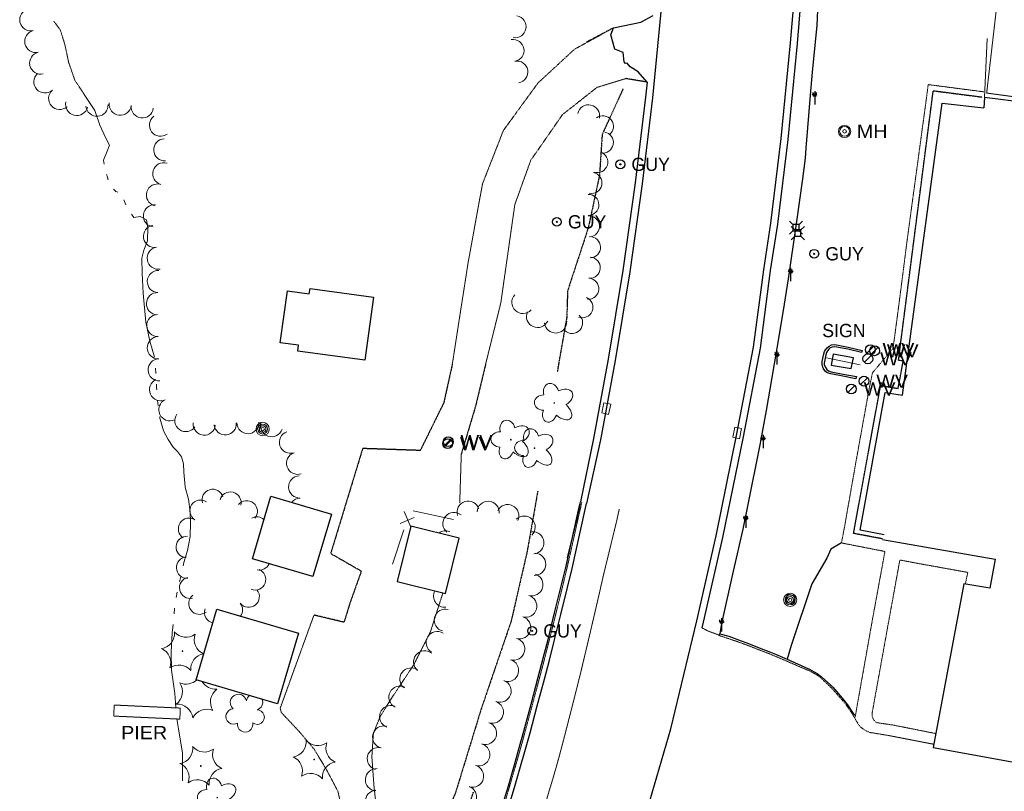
# Model space of a CAD drawing. Extents: x 386588 to 390135, y 96998 to 113606.
# Tile 54 of 92: x 388341 to 388697, y 103041 to 103320. Entities that reach past the tile are written whole.
import ezdxf
from ezdxf.enums import TextEntityAlignment as Align

# ---------------------------------------------------------------- set-up
doc = ezdxf.new("R2010")
doc.units = 0
doc.header["$MEASUREMENT"] = 0
for name, pattern in [('Wisdot1', [0.0625, 0.03125, -0.03125]), ('Wisdot3', [0.1875, 0.125, -0.0625]), ('Wisdot5', [0.1, 0.05, -0.05]), ('Wisdot6', [0.375, 0.125, -0.0625, 0.03125, -0.0625, 0.03125, -0.0625])]:
    doc.linetypes.add(name, pattern=pattern)
for name, color, linetype, lineweight in [('E_BLD', 241, 'Continuous', 25), ('E_BLD_HvyDash', 241, 'Wisdot3', 25), ('E_DRN', 40, 'Continuous', 15), ('E_DTM_SlopeTop', 3, 'Wisdot1', 25), ('E_DWY', 2, 'Wisdot3', 15), ('E_DWY_PE', 2, 'Wisdot3', 15), ('E_FEN_Generic', 40, 'Efen', 15), ('E_LAND_Vegetation', 3, 'Continuous', 15), ('E_MISCPROP', 30, 'Continuous', 15), ('E_MISCPROP_Railing', 30, 'Continuous', 15), ('E_MISCPROP_Sprinkler', 5, 'Continuous', 25), ('E_PATH_Sidewalk', 2, 'Wisdot5', 15), ('E_RDWY', 21, 'Continuous', 25), ('E_RDWY_AsphConc', 200, 'Continuous', 25), ('E_RDWY_C_and_G', 21, 'Continuous', 25), ('E_RDWY_Gravel', 21, 'Wisdot3', 25), ('E_RDWY_PavtEdge', 200, 'Wisdot3', 15), ('E_SGN', 21, 'Continuous', 15), ('E_STRUCT_Pier', 7, 'Wisdot3', 25), ('E_UTL_AG_Bold', 30, 'Continuous', 25), ('E_UTL_EGuyWire', 200, 'Continuous', 25), ('E_UTL_MH', 30, 'Continuous', 15), ('E_UTL_W', 5, 'Continuous', 25), ('E_WAL', 40, 'Continuous', 25), ('E_WTR', 4, 'Wisdot6', 15), ('E_WTR_Dock_Pier', 4, 'Wisdot3', 15), ('E_WTR_Elevations', 4, 'Continuous', 15), ('E_WTR_FlowLine', 4, 'Wisdot6', 15)]:
    doc.layers.add(name, color=color, linetype=linetype, lineweight=lineweight)
doc.styles.add('Style-dot_font5', font='dot_font5.shx')
doc.linetypes.add('Efen', pattern='A,0.105,-0.0325,[20,dgnlstyle-ewdotudls.shx,S=0.000293,R=0,X=0,Y=0],-0.0325,0.105', length=0.275)

# ---------------------------------------------------------------- blocks, each defined once
blk = doc.blocks.new('GUY')
at = {"layer": 'E_UTL_EGuyWire'}
for radius in [4, 0.5]:
    blk.add_circle((0, 0), radius, dxfattribs=at)
at = {"layer": 'E_UTL_EGuyWire', "style": 'Style-dot_font5'}
blk.add_text('GUY', height=12, dxfattribs=at).set_placement((10, 0), align=Align.MIDDLE_LEFT)
blk = doc.blocks.new('INLET')
at = {"layer": 'E_DRN', "flags": 128}
blk.add_lwpolyline([(-7.5, 10), (7.5, 10), (7.5, 0), (-7.5, 0)], close=True, dxfattribs=at)
blk = doc.blocks.new('MH')
at = {"layer": 'E_UTL_MH'}
for radius in [5, 4, 1.5]:
    blk.add_circle((3.053387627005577e-05, -0.0003567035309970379), radius, dxfattribs=at)
at = {"layer": 'E_UTL_MH', "style": 'Style-dot_font5', "width": 1.111111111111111}
blk.add_text('MH', height=10.8, dxfattribs=at).set_placement((10, -0.001000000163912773), align=Align.MIDDLE_LEFT)
blk = doc.blocks.new('PED')
at = {"layer": 'E_UTL_AG_Bold'}
for p, q in [((-2.5, 2.5), (-5.329000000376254, 5.328999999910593)), ((2.5, 2.5), (5.328999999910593, 5.328999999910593)), ((-2.5, -2.5), (-5.329000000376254, -5.329000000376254)), ((2.5, -2.5), (5.328999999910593, -5.329000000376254))]:
    blk.add_line(p, q, dxfattribs=at)
at = {"layer": 'E_UTL_AG_Bold', "flags": 128}
blk.add_lwpolyline([(-2.5, -2.5), (2.5, -2.5), (2.5, 2.5), (-2.5, 2.5)], close=True, dxfattribs=at)
blk = doc.blocks.new('PIER')
at = {"layer": 'E_STRUCT_Pier', "style": 'Style-dot_font5', "width": 1.111111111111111}
blk.add_text('PIER', height=10.8, dxfattribs=at).set_placement((-16.77100000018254, -5.400000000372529))
blk = doc.blocks.new('CTRE')
at = {"layer": 'E_LAND_Vegetation'}
blk.add_circle((-0.0003858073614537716, -0.0003191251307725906), 0.2233008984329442, dxfattribs=at)
for centre, radius, start, end in [((-11.97306888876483, 8.962898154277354), 7.867058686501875, 280.2066972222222, 5.971616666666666), ((1.806084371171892, 14.92316055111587), 7.866045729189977, 220.2113194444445, 305.9762305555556), ((13.82882637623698, 5.89490348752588), 7.866045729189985, 160.2113277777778, 245.9762388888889), ((-13.82979875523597, -5.89712474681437), 7.866045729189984, 340.2113194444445, 65.97623055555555), ((-1.808101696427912, -14.92587413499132), 7.866045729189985, 40.21132777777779, 125.9762388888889)]:
    blk.add_arc(centre, radius, start, end, dxfattribs=at)
at = {"layer": 'E_LAND_Vegetation', "extrusion": (0, 0, -1)}
blk.add_arc((-12.02957563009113, -9.036813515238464), 7.873632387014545, 354.0727916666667, 79.7488916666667, dxfattribs=at)
blk = doc.blocks.new('POLE')
at = {"layer": 'E_MISCPROP'}
for radius in [4.463423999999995, 3.347567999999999, 2.231711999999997, 1.115855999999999]:
    blk.add_circle((0.0004759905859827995, -0.00033181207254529), radius, dxfattribs=at)
blk = doc.blocks.new('SPRK')
at = {"layer": 'E_MISCPROP_Sprinkler'}
for p, q in [((0, 17.5), (-5.195999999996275, 20.5)), ((0, 17.5), (-4, 24.42800000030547)), ((0, 27.5), (0, 0)), ((0, 17.5), (4, 24.42800000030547)), ((0, 17.5), (5.195999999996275, 20.5))]:
    blk.add_line(p, q, dxfattribs=at)
blk.add_ellipse((0, 18), major_axis=(3, 0), ratio=0.3333333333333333, dxfattribs=at)
blk = doc.blocks.new('DTRE')
at = {"layer": 'E_LAND_Vegetation'}
blk.add_circle((-0.1836800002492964, 0), 0.1831067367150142, dxfattribs=at)
for centre, major_axis, ratio in [((-1.870302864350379, 5.319684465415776), (1.359319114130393, -4.981118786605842), 0.7828630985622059), ((4.055502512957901, 2.735869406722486), (-5.27227899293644, -2.928492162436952), 0.6919162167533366), ((-5.871854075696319, 0.1519894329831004), (4.932001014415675, -0.1226139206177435), 0.8320222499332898), ((-2.492468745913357, -5.243435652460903), (1.802061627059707, 4.856219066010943), 0.7168956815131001), ((3.542152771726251, -3.706719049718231), (-5.012431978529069, 4.581562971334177), 0.5602491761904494)]:
    blk.add_ellipse(centre, major_axis=major_axis, ratio=ratio, start_param=1.570796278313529, end_param=4.712388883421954, dxfattribs=at)
blk = doc.blocks.new('WV')
at = {"layer": 'E_UTL_W'}
blk.add_line((-2.82799999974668, -2.82799999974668), (2.828000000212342, 2.828000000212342), dxfattribs=at)
blk.add_circle((0.0003282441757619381, 0.0003653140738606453), 4, dxfattribs=at)
at = {"layer": 'E_UTL_W', "style": 'Style-dot_font5', "width": 1.111111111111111}
blk.add_text('WV', height=10.8, dxfattribs=at).set_placement((10, 0), align=Align.MIDDLE_LEFT)
blk = doc.blocks.new('BSGN')
at = {"layer": 'E_SGN', "style": 'Style-dot_font5'}
blk.add_text('SIGN', height=12, dxfattribs=at).set_placement((0.0004433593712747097, 0), align=Align.MIDDLE_CENTER)

msp = doc.modelspace()

# ---------------------------------------------------------------- linework, layer by layer
at = {"layer": 'E_BLD', "ltscale": 5}
for p, q in [((388659.7829999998, 103184.1850000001), (388674.105, 103289.878)), ((388674.105, 103289.878), (388689.1809999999, 103288.1430000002)), ((388714.656, 103288.6899999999), (388689.354096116, 103291.8952095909)), ((388434.7949999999, 103203.1240000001), (388437.3629999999, 103221.9380000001)), ((388437.3629999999, 103221.9380000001), (388445.284, 103220.8570000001)), ((388445.284, 103220.8570000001), (388445.5390000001, 103222.7239999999)), ((388445.5390000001, 103222.7239999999), (388468.497, 103219.591)), ((388445.284, 103220.8570000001), (388445.284, 103220.8570000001)), ((388468.497, 103219.591), (388465.3859999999, 103196.8)), ((388468.497, 103219.591), (388468.497, 103219.591)), ((388441.388, 103202.2239999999), (388434.7949999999, 103203.1240000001)), ((388434.7949999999, 103203.1240000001), (388434.7949999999, 103203.1240000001)), ((388441.1000000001, 103200.115), (388441.388, 103202.2239999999)), ((388465.3859999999, 103196.8), (388441.1000000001, 103200.115)), ((388441.388, 103202.2239999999), (388441.388, 103202.2239999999)), ((388644.443, 103135.3459999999), (388653.5210000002, 103185.1660000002)), ((388653.5210000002, 103185.1660000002), (388659.7829999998, 103184.1850000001)), ((388424.683, 103125.023), (388431.409, 103147.655)), ((388431.409, 103147.655), (388453.2450000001, 103141.166)), ((388453.2450000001, 103141.166), (388446.5190000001, 103118.534)), ((388453.2450000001, 103141.166), (388453.2450000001, 103141.166)), ((388482.034, 103136.8049999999), (388477.04, 103116.784)), ((388482.034, 103136.8049999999), (388482.034, 103136.8049999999)), ((388499.5009999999, 103132.4480000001), (388482.034, 103136.8049999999)), ((388494.507, 103112.4269999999), (388499.5009999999, 103132.4480000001)), ((388499.5009999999, 103132.4480000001), (388499.5009999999, 103132.4480000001)), ((388653.1499999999, 103133.7220000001), (388644.443, 103135.3459999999)), ((388652.4900572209, 103132.0227141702), (388693.2879999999, 103124.902)), ((388446.5190000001, 103118.534), (388424.683, 103125.023)), ((388424.683, 103125.023), (388424.683, 103125.023)), ((388693.2879999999, 103124.902), (388691.3530000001, 103114.423)), ((388446.5190000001, 103118.534), (388446.5190000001, 103118.534)), ((388477.04, 103116.784), (388477.04, 103116.784)), ((388477.04, 103116.784), (388494.507, 103112.4269999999)), ((388681.879, 103115.915), (388670.8500000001, 103056.6669999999)), ((388691.3530000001, 103114.423), (388681.879, 103115.915)), ((388404.3319999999, 103081.243), (388411.8910000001, 103106.7660000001)), ((388411.8910000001, 103106.7660000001), (388441.3330000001, 103098.0460000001)), ((388441.3330000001, 103098.0460000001), (388433.774, 103072.523)), ((388441.3330000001, 103098.0460000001), (388441.3330000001, 103098.0460000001)), ((388433.774, 103072.523), (388404.3319999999, 103081.243)), ((388404.3319999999, 103081.243), (388404.3319999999, 103081.243)), ((388433.774, 103072.523), (388433.774, 103072.523)), ((388670.8500000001, 103056.6669999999), (388730.7609999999, 103045.8430000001))]:
    msp.add_line(p, q, dxfattribs=at)
at = {"layer": 'E_BLD', "ltscale": 5, "extrusion": (0.998937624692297, -0.04608277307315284, 0)}
msp.add_line((388689.354096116, 103291.8952095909, 1611.783405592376), (388689.1809999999, 103288.1430000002, 1611.871), dxfattribs=at)
at = {"layer": 'E_BLD_HvyDash', "flags": 128}
for points in [[(388658.3109999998, 103196.7960000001), (388670.8769999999, 103294.3330000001)], [(388670.8769999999, 103294.3330000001), (388688.551, 103292.051)], [(388658.1830000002, 103186.6239999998), (388660.0300000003, 103196.5320000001)], [(388660.0300000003, 103196.5320000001), (388658.3109999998, 103196.7960000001)], [(388642.0690000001, 103134.1800000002), (388651.8420000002, 103187.6770000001)], [(388651.8420000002, 103187.6770000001), (388658.1830000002, 103186.6239999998)], [(388652.5209999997, 103132.2000000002), (388642.0690000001, 103134.1800000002)]]:
    msp.add_lwpolyline(points, dxfattribs=at)
at = {"layer": 'E_DTM_SlopeTop'}
for points in [[(388558.734515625, 103295.04025), (388551.17396875, 103278.524625), (388550.187640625, 103263.66525), (388546.140765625, 103244.72775), (388538.646625, 103221.868375), (388538.396625, 103212.509), (388534.93959375, 103192.6965)], [(388527.87709375, 103149.430875), (388524.03725, 103127.60275), (388518.24428125, 103102.399625), (388507.414203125, 103070.66525), (388498.09584375, 103040.22775), (388488.17396875, 103018.055875), (388481.8888125, 103001.009), (388482.164203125, 102992.399625), (388489.1075625, 102992.509), (388490.61146875, 103001.3215), (388494.554828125, 103015.462125), (388501.687640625, 103031.759), (388504.648578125, 103040.587125)]]:
    msp.add_lwpolyline(points, dxfattribs=at)
at = {"layer": 'E_DWY', "flags": 128}
for points in [[(388713.8589999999, 103288.791), (388714.0260000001, 103290.284), (388690.1910000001, 103293.4890000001), (388694.6070000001, 103331.648), (388695.456, 103333.6540000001), (388697.057, 103334.8740000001), (388699.496, 103335.4129999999), (388755.379, 103329.1000000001), (388769.318, 103327.4280000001), (388777.625, 103327.247), (388786.2820000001, 103327.9909999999), (388793.398, 103329.3160000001), (388802.5, 103332.9180000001), (388810.2390000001, 103336.8230000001), (388820.2309999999, 103341.8489999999), (388827.632, 103346.1640000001), (388836.4620000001, 103352.402), (388843.46, 103359.192), (388847.8770000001, 103366.6029999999), (388851.4110000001, 103375.405), (388854.264, 103386.504), (388855.0870000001, 103395.7660000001), (388854.2919999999, 103402.0490000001), (388851.588, 103409.615), (388845.8899999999, 103418.946), (388840.8019999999, 103425.23), (388828.4140000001, 103437.72), (388816.0050000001, 103447.5430000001), (388804.6000000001, 103454.8060000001), (388787.9620000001, 103462.5649999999), (388771.638, 103468.7290000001), (388751.6359999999, 103474.662), (388719.695453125, 103484.618375)], [(388493.591, 103112.656), (388489.105, 103098.645), (388483.0209999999, 103086.6159999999), (388475.0530000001, 103074.5970000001), (388470.8999999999, 103067.923), (388468.4450000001, 103061.8060000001), (388467.8959999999, 103053.3640000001), (388468.6980000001, 103042.2679999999), (388471.02, 103022.156), (388471.367328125, 103009.337125)], [(388463.629046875, 103003.587125), (388460.879, 103012.152), (388458.209, 103029.0519999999), (388455.615, 103040.888), (388451.419, 103048.8419999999), (388446.976, 103056.199), (388441.2779999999, 103062.885), (388436.415, 103068.0379999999), (388435.1580000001, 103069.3959999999), (388434.7550000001, 103070.96), (388446.9550000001, 103104.622)], [(388593.4920000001, 103097.2230000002), (388593.439, 103097.4029999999), (388589.352, 103098.9010000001), (388587.2930000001, 103099.99)], [(388655.415, 103060.929), (388671.077, 103057.888)]]:
    msp.add_lwpolyline(points, dxfattribs=at)
at = {"layer": 'E_DWY_PE'}
for points in [[(388496.97475, 103195.368375), (388502.69740625, 103232.134), (388507.89271875, 103260.634), (388515.461078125, 103279.97775), (388527.9669375, 103297.134), (388541.179828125, 103309.368375), (388551.30678125, 103314.884)], [(388559.714984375, 103298.72775), (388549.28725, 103295.54025), (388536.836078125, 103285.6965), (388525.351703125, 103269.180875), (388519.593890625, 103253.16525), (388514.523578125, 103217.587125), (388509.00990625, 103195.337125)], [(388500.22475, 103162.899625), (388499.668109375, 103145.0715)]]:
    msp.add_lwpolyline(points, dxfattribs=at)
at = {"layer": 'E_FEN_Generic', "extrusion": (0.998937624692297, -0.04608277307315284, 0), "elevation": 383516.4431567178, "flags": 128}
msp.add_lwpolyline([(121115.4162474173, 1611.285), (121094.0437513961, 1611.783405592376)], dxfattribs=at)
at = {"layer": 'E_LAND_Vegetation'}
for centre, radius, start, end in [((388344.5811277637, 103319.9946976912), 4.017931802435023, 103.021919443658, 283.0065972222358), ((388519.6750337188, 103317.465385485), 3.97136674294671, 259.8722527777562, 79.8569305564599), ((388346.390525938, 103312.1662215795), 4.017931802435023, 103.021919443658, 283.0065972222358), ((388518.9545913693, 103308.9188176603), 3.97136674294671, 280.0496388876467, 100.0343166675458), ((388348.1703561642, 103304.3177738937), 4.017931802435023, 102.6703888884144, 282.6550666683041), ((388520.33938969, 103301.0987424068), 3.97136674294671, 280.0496388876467, 100.0343166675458), ((388349.698054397, 103297.5437604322), 4.017931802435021, 131.710330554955, 311.6950083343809), ((388355.0433660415, 103291.5448769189), 4.017931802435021, 131.710330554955, 311.6950083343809), ((388361.2020797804, 103289.3593655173), 4.017931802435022, 166.5472583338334, 346.531936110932), ((388368.500720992, 103289.0817769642), 4.017931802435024, 184.1427861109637, 4.127463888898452), ((388376.9157936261, 103289.4647150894), 4.017931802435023, 173.0687638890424, 353.0534416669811), ((388384.8918017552, 103288.4940172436), 4.017931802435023, 173.0687638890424, 353.0534416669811), ((388546.2747221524, 103285.2733602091), 3.971366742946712, 348.0767722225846, 168.0614500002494), ((388391.4994158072, 103281.8681548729), 4.017931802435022, 126.6144194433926, 306.5990972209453), ((388551.4262353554, 103281.4435012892), 3.819664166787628, 307.5107888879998, 127.4954666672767), ((388551.4099216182, 103275.6138530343), 3.819664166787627, 259.5717138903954, 79.5563916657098), ((388393.0307915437, 103272.9522354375), 4.017931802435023, 93.18400555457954, 273.1686833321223), ((388549.3988223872, 103268.5191748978), 3.819664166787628, 252.3318638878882, 72.31654166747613), ((388392.6906380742, 103264.2967405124), 4.017931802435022, 73.46833611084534, 253.4530138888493), ((388547.276255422, 103260.9765156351), 3.819664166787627, 258.1482749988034, 78.13295277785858), ((388390.4033275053, 103256.5943272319), 4.017931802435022, 73.46833611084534, 253.4530138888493), ((388546.1565414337, 103253.0273687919), 3.819664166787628, 270.3938638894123, 90.37854166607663), ((388389.2800331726, 103249.0503600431), 4.017931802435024, 83.93397222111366, 263.9186500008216), ((388546.3771522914, 103245.2788958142), 3.819664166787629, 273.7263388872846, 93.71101666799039), ((388389.3248875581, 103241.6687144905), 4.017931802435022, 99.76123610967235, 279.7459138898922), ((388546.7606047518, 103237.7183399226), 3.819664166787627, 271.8045861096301, 91.78926388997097), ((388390.6860811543, 103233.7499954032), 4.017931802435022, 99.76123610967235, 279.7459138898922), ((388546.6749898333, 103230.2938764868), 3.819664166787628, 265.9629666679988, 85.94764444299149), ((388390.7235555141, 103225.2980002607), 4.017931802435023, 87.52434166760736, 267.509019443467), ((388546.1362201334, 103222.6745277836), 3.819664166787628, 265.9629666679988, 85.94764444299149), ((388390.3754169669, 103217.2706869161), 4.017931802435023, 87.52434166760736, 267.509019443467), ((388522.5169893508, 103217.7581167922), 4.021175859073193, 137.0128444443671, 316.9975222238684), ((388544.0242630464, 103216.0033199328), 3.819664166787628, 247.7124416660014, 67.69711944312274), ((388527.8289754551, 103212.662074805), 4.021175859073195, 155.7034027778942, 335.6880805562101), ((388390.5256403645, 103209.3744713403), 4.017931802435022, 91.24436388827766, 271.2290416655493), ((388534.3425202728, 103210.6742192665), 4.021175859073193, 184.1431972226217, 4.127874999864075), ((388540.2802335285, 103210.3281172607), 3.819664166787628, 227.0673694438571, 47.0520472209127), ((388390.6990554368, 103201.3414839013), 4.017931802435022, 91.24436388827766, 271.2290416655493), ((388391.010768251, 103193.3554511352), 4.017931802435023, 92.40362777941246, 272.3883055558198), ((388391.4942292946, 103186.1994696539), 4.017931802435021, 114.6964527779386, 294.6811305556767), ((388394.8503042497, 103178.8990778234), 4.017931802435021, 114.6964527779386, 294.6811305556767), ((388400.6422662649, 103175.0162654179), 4.017931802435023, 144.4954833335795, 324.4801611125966), ((388407.3034471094, 103173.7383803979), 4.017931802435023, 174.2735249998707, 354.258202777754), ((388414.8782340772, 103173.8066280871), 4.017931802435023, 185.7338888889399, 5.71856666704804), ((388423.0486502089, 103174.2716735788), 4.017931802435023, 181.5371444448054, 1.52182222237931), ((388431.6380067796, 103173.1671598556), 4.017931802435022, 160.9393777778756, 340.9240555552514), ((388438.4545827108, 103167.1617793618), 4.017931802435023, 108.8849833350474, 288.8696611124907), ((388441.0542046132, 103159.5590873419), 4.017931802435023, 108.8849833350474, 288.8696611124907), ((388441.8030063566, 103150.9917272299), 4.017931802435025, 92.21107500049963, 272.1957527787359), ((388410.3478289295, 103146.2785576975), 3.871614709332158, 16.40753888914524, 196.3922166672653), ((388405.9767380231, 103142.3900892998), 3.871614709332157, 57.44808333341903, 237.4327611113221), ((388416.7599621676, 103145.3113437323), 3.871614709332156, 345.7086555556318, 165.6933333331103), ((388442.1119251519, 103142.962808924), 4.017931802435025, 92.21107500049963, 142.3108555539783), ((388422.6429959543, 103142.1496725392), 3.871614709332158, 320.6110444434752, 140.5957222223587), ((388502.7314612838, 103141.8385177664), 4.029807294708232, 17.53072500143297, 197.5154027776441), ((388509.9391957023, 103141.7770385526), 4.029807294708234, 356.3768249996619, 176.3615027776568), ((388517.0093471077, 103140.5935656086), 4.029807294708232, 333.5605027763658, 153.5451805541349), ((388401.8100364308, 103135.864661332), 3.871614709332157, 57.44808333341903, 237.4327611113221), ((388426.2616437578, 103136.3291822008), 3.871614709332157, 47.27688888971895, 117.9596333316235), ((388497.6049534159, 103137.7517307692), 4.029807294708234, 50.41564166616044, 230.4003194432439), ((388522.9347394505, 103136.4366564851), 4.029807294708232, 314.2482638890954, 134.2329416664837), ((388400.9649844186, 103129.2685876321), 3.871614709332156, 85.60691388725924, 265.5915916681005), ((388494.6346463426, 103131.1089711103), 4.029807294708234, 69.69304444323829, 128.0658750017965), ((388526.079882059, 103130.7654028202), 4.029807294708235, 275.5417416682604, 95.5264194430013), ((388401.0797882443, 103121.7913243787), 3.871614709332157, 92.74866111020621, 272.7333388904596), ((388526.7404755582, 103123.0260423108), 4.029807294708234, 267.7951527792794, 87.77983055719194), ((388427.2121373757, 103124.7462288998), 3.863841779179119, 258.8862027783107, 336.6848083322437), ((388402.1938698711, 103114.5050494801), 3.871614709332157, 102.5032999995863, 282.4879777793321), ((388425.6942153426, 103117.5642175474), 3.863841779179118, 248.2332583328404, 68.21793611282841), ((388525.7521805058, 103115.6226007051), 4.029807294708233, 253.372491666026, 73.35716944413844), ((388405.551793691, 103108.7538921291), 3.871614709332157, 128.4240777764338, 308.4087555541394), ((388423.3725889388, 103111.2936403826), 3.86384177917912, 218.1182361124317, 38.10291388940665), ((388494.2232386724, 103111.4872278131), 4.029807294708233, 151.9115999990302, 275.2455972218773), ((388523.5140977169, 103107.8413833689), 4.029807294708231, 254.4159222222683, 74.40060000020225), ((388417.2930443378, 103106.5248563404), 3.86384177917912, 323.7959666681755, 38.10291388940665), ((388411.2196220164, 103105.5638539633), 3.871614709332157, 160.6451055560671, 257.9818222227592), ((388494.4837773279, 103102.7816716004), 4.029807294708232, 75.7068972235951, 255.6915750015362), ((388521.3479233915, 103100.0892333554), 4.029807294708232, 254.15803888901, 74.14271666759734), ((388491.5617670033, 103094.6950148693), 4.029807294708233, 58.92398888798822, 238.9086666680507), ((388519.1470088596, 103092.3369999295), 4.029807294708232, 254.15803888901, 74.14271666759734), ((388487.0013006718, 103087.6910171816), 4.029807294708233, 50.35778055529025, 230.3424583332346), ((388516.9460943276, 103084.5847665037), 4.029807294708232, 254.15803888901, 74.14271666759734), ((388482.028179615, 103081.4831564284), 4.029807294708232, 53.13599722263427, 233.1206749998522), ((388393.6928772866, 103076.9896470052), 5.72490532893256, 307.2136805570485, 32.9785916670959), ((388400.7122361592, 103085.384204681), 5.724905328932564, 247.2136888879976, 312.569497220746), ((388411.4894162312, 103083.5036476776), 5.724905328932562, 210.6963638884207, 272.9786027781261), ((388478.0815678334, 103074.9472681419), 4.029807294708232, 63.72955000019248, 243.7142277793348), ((388514.2565675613, 103077.1618498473), 4.029807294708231, 249.7631055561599, 69.74778333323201), ((388415.249712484, 103073.2267840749), 5.724905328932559, 127.2136888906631, 212.978599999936), ((388419.6020114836, 103073.043890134), 2.973815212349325, 10.42601666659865, 231.6598999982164), ((388425.4554591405, 103073.1373283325), 2.974817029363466, 126.911116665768, 171.050105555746), ((388397.4518175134, 103066.7143812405), 5.724905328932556, 7.213680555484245, 92.97859166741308), ((388425.4554591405, 103073.1373283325), 2.974817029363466, 288.0768361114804, 20.0928833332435), ((388474.7072968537, 103067.8829462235), 4.029807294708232, 69.83640000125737, 249.8210777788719), ((388511.4598261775, 103069.5177628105), 4.029807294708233, 251.9746027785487, 71.95928055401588), ((388408.230035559, 103064.8330046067), 5.724905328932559, 67.21368055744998, 152.9785916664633), ((388417.9218087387, 103067.9393775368), 2.776902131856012, 93.39690833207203, 301.1698999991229), ((388426.4110928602, 103067.6982160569), 2.611331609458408, 232.7820666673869, 90.71467499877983), ((388422.1004838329, 103065.0836203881), 2.783072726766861, 170.0739222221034, 11.08496666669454), ((388472.1915519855, 103060.4763799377), 4.029807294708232, 76.03472777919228, 256.0194055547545), ((388508.9651578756, 103061.8550101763), 4.029807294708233, 251.9746027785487, 71.95928055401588), ((388506.5662546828, 103054.1005627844), 4.029807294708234, 253.5832916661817, 73.5679694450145), ((388470.2456925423, 103052.6562278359), 4.029807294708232, 76.03472777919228, 256.0194055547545), ((388504.2876877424, 103046.3707969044), 4.029807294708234, 253.5832916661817, 73.5679694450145), ((388469.5671033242, 103045.0551178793), 4.029807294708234, 87.01507499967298, 266.9997527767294), ((388469.5686384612, 103037.2211340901), 4.029807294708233, 92.83735277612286, 272.8220305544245), ((388501.7157227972, 103038.8327076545), 4.029807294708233, 251.0447944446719, 71.029472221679)]:
    msp.add_arc(centre, radius, start, end, dxfattribs=at)
at = {"layer": 'E_MISCPROP_Railing', "ltscale": 5}
for p, q in [((388478.111, 103137.7209999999), (388483.2039999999, 103139.9240000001)), ((388481.9569999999, 103136.4950000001), (388479.551, 103142.148))]:
    msp.add_line(p, q, dxfattribs=at)
at = {"layer": 'E_MISCPROP_Railing', "flags": 128}
for points in [[(388482.844, 103142.3940000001), (388497.3570000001, 103139.2039999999)], [(388475.4040000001, 103123.023), (388479.4439999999, 103135.452)]]:
    msp.add_lwpolyline(points, dxfattribs=at)
at = {"layer": 'E_PATH_Sidewalk', "flags": 128}
for points in [[(388689.1890000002, 103293.9300000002), (388669.0520000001, 103296.5580000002), (388668.2629999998, 103290.5049999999), (388665.023, 103266.6669999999), (388661.531, 103240.946), (388657.9419999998, 103212.969), (388656.3309999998, 103201.1039999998), (388648.8989999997, 103192.284), (388647.6779999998, 103186.3539999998), (388643.0830000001, 103160.9449999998), (388638.8449999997, 103136.7740000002), (388637.6889999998, 103130.7259999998), (388653.4070000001, 103127.6469999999), (388648.818, 103102.6039999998), (388642.753, 103068.375), (388642.483, 103067.4509999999), (388642.8571543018, 103066.7080854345), (388643.1009999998, 103066.2749999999), (388643.8688963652, 103065.0497434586), (388644.3480000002, 103064.3629999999), (388644.7878397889, 103063.9316774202), (388646.679, 103062.696), (388648.0550676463, 103062.1274661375), (388650.1150000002, 103061.8300000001), (388655.415, 103060.929)], [(388656.1400000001, 103064.8840000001), (388650.5669999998, 103065.6779999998), (388650.1333241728, 103065.9058409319), (388650.1333241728, 103065.9058409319), (388649.9160000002, 103066.0800000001), (388649.9160000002, 103066.0800000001), (388649.4429703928, 103066.6248950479), (388649.4429703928, 103066.6248950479), (388649.1740000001, 103067.0419999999), (388649.1740000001, 103067.0419999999), (388649.0526845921, 103067.3134980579), (388649.0526845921, 103067.3134980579), (388648.8310000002, 103067.9759999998), (388648.8310000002, 103067.9759999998), (388648.7386654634, 103068.6114544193), (388648.7386654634, 103068.6114544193), (388648.8389999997, 103069.4929999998), (388648.8389999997, 103069.4929999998), (388654.6000000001, 103101.4279999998), (388658.7930000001, 103124.551), (388664.9299999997, 103123.3930000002)], [(388682.4939999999, 103115.818), (388683.3729999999, 103120.0700000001), (388664.9299999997, 103123.3930000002)], [(388642.483, 103067.4509999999), (388642.483, 103067.4509999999)], [(388642.8571543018, 103066.7080854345), (388642.8571543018, 103066.7080854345)], [(388643.1009999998, 103066.2749999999), (388643.1009999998, 103066.2749999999)], [(388643.8688963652, 103065.0497434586), (388643.8688963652, 103065.0497434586)], [(388656.1325967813, 103064.8850547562), (388671.7990000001, 103061.7649999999)], [(388644.3480000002, 103064.3629999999), (388644.3480000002, 103064.3629999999)], [(388644.7878397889, 103063.9316774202), (388644.7878397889, 103063.9316774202)], [(388646.679, 103062.696), (388646.679, 103062.696)], [(388648.0550676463, 103062.1274661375), (388648.0550676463, 103062.1274661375)]]:
    msp.add_lwpolyline(points, dxfattribs=at)
at = {"layer": 'E_RDWY', "flags": 128}
for points in [[(388567.943, 103815.273), (388568.648, 103780.486), (388569.558, 103745.7180000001), (388570.2479999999, 103717.466), (388571.23, 103685.581), (388572.023, 103655.52), (388573.1040000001, 103616.2819999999), (388573.6170000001, 103595.7420000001), (388574.662, 103564.4350000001), (388575.3859999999, 103533.0519999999), (388576.426, 103499.399), (388576.993, 103471.9299999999), (388577.4070000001, 103442.334), (388577.2, 103411.9539999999), (388576.6529999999, 103394.0449999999), (388574.902, 103356.683), (388572.6000000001, 103325.4240000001), (388569.3540000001, 103291.7690000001), (388565.5930000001, 103260.699), (388561.1710000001, 103228.858), (388555.828, 103196.76), (388550.548, 103168.0430000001), (388545.480609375, 103145.024625)], [(388587.2930000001, 103099.99), (388587.7820000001, 103102.0290000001), (388594.817, 103132.727), (388602.25, 103169.1410000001), (388608.365, 103201.1839999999), (388612.0549999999, 103229.2350000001), (388614.638, 103246.071), (388618.429, 103276.723), (388621.8060000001, 103311.4029999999), (388624.371, 103342.3810000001), (388626.1470000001, 103376.2390000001), (388627.1780000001, 103404.551), (388627.6459999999, 103433.1340000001), (388627.4269999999, 103460.4129999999), (388626.7830000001, 103488.223), (388626.7450000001, 103489.3759999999)], [(388544.166, 102962.003), (388555.078, 102994.463), (388562.6040000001, 103018.2720000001), (388566.6869999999, 103031.6189999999), (388575.963, 103063.423), (388585.348, 103102.5989999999), (388592.3729999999, 103133.2560000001), (388599.797, 103169.625), (388605.8959999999, 103201.5819999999), (388609.5800000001, 103229.588), (388612.1610000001, 103246.4140000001), (388615.9439999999, 103276.9979999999), (388619.3160000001, 103311.6270000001), (388621.8759999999, 103342.55)], [(388567.389, 103297.446), (388566.868, 103292.0390000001), (388563.1140000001, 103261.0209999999), (388558.699, 103229.2350000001), (388553.365, 103197.1910000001), (388548.095, 103168.524), (388543.302875, 103145.60275)], [(388543.1324878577, 103144.7009356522), (388542.152, 103139.9939999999), (388538.52, 103125.3100000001)]]:
    msp.add_lwpolyline(points, dxfattribs=at)
at = {"layer": 'E_RDWY_AsphConc', "flags": 128}
for points in [[(388634.1429999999, 103491.6629999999), (388633.4369999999, 103487.7849999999), (388632.9820000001, 103480.885), (388632.791, 103465.4469999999), (388633.233, 103439.8629999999), (388633.2520000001, 103419.7180000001), (388632.4839999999, 103395.243), (388631.3540000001, 103362.3019999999), (388629.3419999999, 103331.943), (388628.764, 103317.9530000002)], [(388567.389, 103297.446), (388564.1609999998, 103301.227), (388561.327, 103302.929), (388560.1889999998, 103304.2510000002), (388559.6460000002, 103304.1469999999), (388559.1809999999, 103304.7939999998), (388558.7280000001, 103308.1349999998), (388555.7880000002, 103309.372), (388554.2949999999, 103314.6000000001), (388555.21, 103317.048), (388565.1179999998, 103319.1269999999), (388569.5920000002, 103321.5249999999)], [(388628.764, 103317.9530000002), (388627.1967901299, 103302.3163462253), (388627.1967901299, 103302.3163462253), (388626.4720000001, 103294.1340000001), (388626.4720000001, 103294.1340000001), (388624.8608350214, 103273.5329651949), (388624.8608350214, 103273.5329651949), (388624.5299999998, 103269.8960000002), (388624.5299999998, 103269.8960000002), (388623.6390329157, 103262.4782468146), (388623.6390329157, 103262.4782468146), (388621.3649999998, 103246.236), (388621.3649999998, 103246.236), (388618.4031677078, 103226.2974385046), (388618.4031677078, 103226.2974385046), (388616.977, 103217.1460000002), (388616.977, 103217.1460000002), (388614.9261862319, 103204.63527198), (388614.9261862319, 103204.63527198), (388612.5320000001, 103190.5299999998), (388612.5320000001, 103190.5299999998), (388610.4452619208, 103178.6399981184), (388610.4452619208, 103178.6399981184), (388608.4390000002, 103167.605), (388608.4390000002, 103167.605), (388608.2821308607, 103166.7891631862), (388608.2821308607, 103166.7891631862), (388603.6069999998, 103143.3840000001), (388603.6069999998, 103143.3840000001), (388601.9945296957, 103135.7716667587), (388601.9945296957, 103135.7716667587), (388598.4920000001, 103120.5189999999), (388598.4920000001, 103120.5189999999), (388594.338, 103101.625), (388593.7289999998, 103097.8190000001)], [(388637.6889999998, 103130.7259999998), (388633.818, 103128.432), (388632.378, 103125.2659999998), (388626.9199999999, 103115.926), (388619.5120000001, 103093.5699999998), (388618.0099999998, 103088.6880000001)]]:
    msp.add_lwpolyline(points, dxfattribs=at)
for points in [[(388634.7489999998, 103199.0090000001), (388633.9539999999, 103195.0970000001), (388641.2459999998, 103193.8119999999), (388642.0649999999, 103197.645)], [(388618.1099999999, 103112.1880000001), (388617.4920000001, 103109.6030000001), (388620.0630000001, 103108.5449999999), (388621.2069999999, 103111.3509999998)]]:
    msp.add_lwpolyline(points, close=True, dxfattribs=at)
at = {"layer": 'E_RDWY_C_and_G'}
for points in [[(388505.418109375, 103004.774625), (388506.5685, 103008.180875), (388513.39271875, 103030.009), (388515.015765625, 103035.3215), (388517.242328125, 103042.868375), (388519.4356875, 103050.41525), (388520.95521875, 103055.759), (388522.84584375, 103062.634), (388525.468890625, 103072.384), (388528.06459375, 103082.134), (388529.86928125, 103089.04025), (388531.5919375, 103095.837125), (388533.9825625, 103105.462125), (388536.343890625, 103115.087125), (388537.984515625, 103121.899625), (388542.898578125, 103143.6965), (388543.302875, 103145.60275)], [(388507.472796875, 103003.884), (388508.5606875, 103007.087125), (388515.492328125, 103029.337125), (388517.146625, 103034.680875), (388519.41225, 103042.274625), (388521.644671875, 103049.868375), (388523.1935, 103055.243375), (388525.0919375, 103062.087125), (388527.72475, 103071.79025), (388530.3263125, 103081.493375), (388532.132953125, 103088.35275), (388533.871234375, 103095.1965), (388536.277484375, 103104.884), (388538.652484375, 103114.587125), (388540.2950625, 103121.462125), (388545.027484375, 103142.85275), (388545.480609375, 103145.024625)]]:
    msp.add_lwpolyline(points, dxfattribs=at)
at = {"layer": 'E_RDWY_C_and_G', "flags": 128}
msp.add_lwpolyline([(388593.7289999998, 103097.8190000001), (388596.9279999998, 103097), (388601.4711396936, 103095.3077115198), (388601.4711396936, 103095.3077115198), (388603.5010000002, 103094.531), (388603.5010000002, 103094.531), (388607.9865892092, 103092.7819195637), (388607.9865892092, 103092.7819195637), (388612.051, 103091.1949999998), (388612.051, 103091.1949999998), (388613.8251640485, 103090.4753445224), (388613.8251640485, 103090.4753445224), (388618.0099999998, 103088.6880000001), (388618.0099999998, 103088.6880000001), (388625.7409999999, 103085.236), (388625.923, 103085.156), (388628.9453962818, 103083.4884249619), (388628.9453962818, 103083.4884249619), (388630.4849999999, 103082.3470000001), (388630.4849999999, 103082.3470000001), (388633.7573755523, 103079.3887224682), (388633.7573755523, 103079.3887224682), (388634.551, 103078.5890000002), (388634.551, 103078.5890000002), (388635.3264690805, 103077.7032789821), (388635.3264690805, 103077.7032789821), (388638.5649999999, 103073.8220000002), (388638.5649999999, 103073.8220000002), (388639.8308460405, 103072.1809511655), (388639.8308460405, 103072.1809511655), (388641.9789999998, 103069.0720000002), (388641.9789999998, 103069.0720000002), (388642.753, 103068.375)], dxfattribs=at)
at = {"layer": 'E_RDWY_Gravel', "flags": 128}
for points in [[(388555.21, 103317.048), (388545.5609999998, 103311.9380000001)], [(388567.389, 103297.446), (388559.714984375, 103298.72775)], [(388496.97475, 103195.368375), (388493.912, 103181.4709999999)], [(388509.00990625, 103195.337125), (388505.3909999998, 103180.2229999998)], [(388493.912, 103181.4709999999), (388485.4070000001, 103164.1800000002)], [(388505.3909999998, 103180.2229999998), (388500.22475, 103162.899625)], [(388464.5690000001, 103164.8900000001), (388453.003, 103126.9270000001)], [(388485.4070000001, 103164.1800000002), (388464.5690000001, 103164.8900000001)], [(388453.003, 103126.9270000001), (388464.0860000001, 103120.54)], [(388464.0860000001, 103120.54), (388459.9479999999, 103108.9300000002)], [(388459.9479999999, 103108.9300000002), (388457.8309999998, 103102.037)], [(388457.8309999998, 103102.037), (388446.9550000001, 103104.622)]]:
    msp.add_lwpolyline(points, dxfattribs=at)
at = {"layer": 'E_RDWY_PavtEdge'}
msp.add_lwpolyline([(388557.334125, 103142.9465), (388556.480609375, 103138.962125), (388551.640765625, 103119.10275), (388550.04115625, 103112.055875), (388547.726703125, 103102.087125), (388545.386859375, 103092.134), (388543.709125, 103085.10275), (388542.004046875, 103078.212125), (388539.531390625, 103068.47775), (388537.021625, 103058.743375), (388535.19740625, 103051.884), (388533.656390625, 103046.493375), (388531.365375, 103038.884), (388529.006, 103031.3215), (388527.2481875, 103025.993375), (388520.425921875, 103003.66525), (388519.23646875, 103000.22775)], dxfattribs=at)
at = {"layer": 'E_SGN', "flags": 128}
msp.add_lwpolyline([(388632.3169999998, 103197.6510000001), (388644.486, 103195.1469999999)], dxfattribs=at)
at = {"layer": 'E_WAL', "flags": 128}
msp.add_lwpolyline([(388644.9869999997, 103199.682), (388640.0499999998, 103200.7930000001), (388635.3100000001, 103201.6299999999), (388635.3100000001, 103201.6299999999), (388634.2817855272, 103201.5895101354), (388634.2817855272, 103201.5895101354), (388633.642, 103201.2799999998), (388633.642, 103201.2799999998), (388633.148027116, 103200.8118582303), (388633.148027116, 103200.8118582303), (388632.6639999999, 103200.2259999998), (388632.6639999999, 103200.2259999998), (388632.319017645, 103199.6310131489), (388632.319017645, 103199.6310131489), (388632.037, 103198.8139999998), (388631.571, 103196.335), (388631.571, 103196.335), (388631.4551493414, 103195.712649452), (388631.4551493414, 103195.712649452), (388631.4750000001, 103195.2560000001), (388631.4750000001, 103195.2560000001), (388631.7559818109, 103194.4022906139), (388631.7559818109, 103194.4022906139), (388632.3659999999, 103193.4589999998), (388632.3659999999, 103193.4589999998), (388632.9580939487, 103192.9732233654), (388632.9580939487, 103192.9732233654), (388633.929, 103192.6230000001), (388638.2999999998, 103191.844), (388643.1129999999, 103190.9330000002), (388642.9440000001, 103190.1230000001), (388638.1490000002, 103191.0350000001), (388633.8459999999, 103191.9109999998), (388632.5592644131, 103192.2506683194), (388632.5592644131, 103192.2506683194), (388631.8130000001, 103192.821), (388631.8130000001, 103192.821), (388631.0586238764, 103194.0180872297), (388631.0586238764, 103194.0180872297), (388630.7000000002, 103195.1970000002), (388630.7000000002, 103195.1970000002), (388630.6725683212, 103195.720857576), (388630.6725683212, 103195.720857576), (388630.7579999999, 103196.4070000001), (388630.7579999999, 103196.4070000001), (388631.335, 103199.1260000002), (388631.5890098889, 103199.9921460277), (388631.5890098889, 103199.9921460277), (388631.9040000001, 103200.5750000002), (388631.9040000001, 103200.5750000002), (388632.4816535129, 103201.2697080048), (388632.4816535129, 103201.2697080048), (388633.233, 103201.9440000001), (388633.233, 103201.9440000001), (388634.0413744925, 103202.3421865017), (388634.0413744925, 103202.3421865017), (388635.304, 103202.4789999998), (388635.304, 103202.4789999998), (388640.1689999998, 103201.6129999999), (388645.1800000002, 103200.4100000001)], close=True, dxfattribs=at)
at = {"layer": 'E_WTR', "flags": 128}
for points in [[(388363.5630000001, 103293.5149999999), (388360.514, 103298.1129999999), (388358.2860000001, 103304.523), (388356.824, 103311.2930000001), (388355.2409999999, 103316.3500000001), (388352.889, 103319.4909999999)], [(388372.584, 103262.0959999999), (388372.0020000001, 103263.97)]]:
    msp.add_lwpolyline(points, dxfattribs=at)
at = {"layer": 'E_WTR_Dock_Pier', "flags": 128}
msp.add_lwpolyline([(388398.4680000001, 103066.9909999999), (388374.5589999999, 103068.088), (388374.7420000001, 103072.081), (388398.6510000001, 103070.9839999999)], close=True, dxfattribs=at)
at = {"layer": 'E_WTR_Elevations', "flags": 128}
for points in [[(388371.1200000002, 103267.7860000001), (388370.879, 103269.172), (388372.1650000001, 103272.429), (388372.9760000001, 103274.6769999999), (388371.6990000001, 103277.2010000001), (388369.5370000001, 103281.852), (388367.6960000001, 103287.1329999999), (388364.133, 103292.656), (388363.5630000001, 103293.5149999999)], [(388376.0020000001, 103257.6229999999), (388375.2860000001, 103257.8700000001), (388374.4780000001, 103258.764)], [(388378.913, 103253.03), (388378.2600000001, 103254.8799999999)], [(388384.977, 103225.9180000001), (388384.848, 103228.2620000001), (388384.757, 103233.7309999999), (388385.4590000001, 103236.6410000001), (388386.792, 103240.084), (388386.9310000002, 103244.8999999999), (388386.3670000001, 103247.6580000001), (388384.156, 103248.7760000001), (388381.805, 103248.484), (388381.0020000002, 103249.7150000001)], [(388389.2860000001, 103197.8940000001), (388387.6570000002, 103203.702), (388386.1810000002, 103210.6529999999), (388385.2430000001, 103221.111), (388384.977, 103225.9180000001)], [(388389.7690000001, 103192.0279999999), (388389.6100000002, 103193.984)], [(388390.1310000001, 103186.1529999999), (388390.079, 103187.024), (388390.0170000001, 103188.112)], [(388390.5730000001, 103180.284), (388390.3680000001, 103182.236)], [(388400.5260000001, 103150.4040000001), (388400.342, 103151.0789999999), (388399.966, 103156.284), (388399.808, 103159.314), (388399.071, 103161.9380000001), (388397.66, 103163.7830000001), (388396.0800000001, 103165.433), (388394.24, 103168.1599999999), (388392.5560000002, 103171.263), (388391.058, 103176.396)], [(388399.6340000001, 103122.4650000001), (388399.889, 103123.6669999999), (388401.2820000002, 103127.966), (388402.1899999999, 103133.0819999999), (388402.363, 103138.2660000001), (388402.1570000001, 103141.9620000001), (388401.582, 103146.544), (388400.5260000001, 103150.4040000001)], [(388398.3710000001, 103116.716), (388398.7990000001, 103118.5390000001), (388398.818, 103118.6270000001)], [(388397.0940000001, 103110.97), (388397.4920000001, 103112.8910000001)], [(388396.437, 103105.129), (388396.592, 103107.085)], [(388396.865, 103072.8970000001), (388396.6210000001, 103076.2790000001), (388395.4070000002, 103084.649), (388395.3500000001, 103091.3370000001), (388395.7080000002, 103098.1769999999), (388396.0460000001, 103101.2239999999)], [(388396.9979999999, 103071.0600000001), (388396.865, 103072.8970000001)], [(388399.456, 103044.632), (388399.4580000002, 103047.95), (388399.3970000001, 103054.699), (388398.0320000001, 103063.483), (388397.4410000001, 103067.038)]]:
    msp.add_lwpolyline(points, dxfattribs=at)
at = {"layer": 'E_WTR_FlowLine'}
msp.add_lwpolyline([(388505.937640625, 103004.5715), (388507.007953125, 103007.993375), (388513.859515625, 103029.85275), (388515.48646875, 103035.180875), (388517.718890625, 103042.72775), (388519.918109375, 103050.29025), (388521.4435, 103055.649625), (388523.332171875, 103062.524625), (388525.95521875, 103072.259), (388528.54896875, 103081.993375), (388530.355609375, 103088.899625), (388532.08021875, 103095.6965), (388534.476703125, 103105.3215), (388536.84584375, 103114.962125), (388538.488421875, 103121.774625), (388543.36928125, 103143.509), (388543.802875, 103145.524625)], dxfattribs=at)
at = {"layer": 'E_WTR_FlowLine', "flags": 128}
msp.add_lwpolyline([(388593.5660000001, 103097.8139999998), (388593.4920000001, 103097.2230000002), (388596.5989999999, 103096.1979999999), (388601.2128024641, 103094.6146230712), (388601.2128024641, 103094.6146230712), (388603.3029999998, 103093.8429999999), (388603.3029999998, 103093.8429999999), (388607.6484368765, 103092.1573381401), (388607.6484368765, 103092.1573381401), (388611.7080000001, 103090.577), (388611.7080000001, 103090.577), (388613.5762769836, 103089.8186664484), (388613.5762769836, 103089.8186664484), (388617.7769999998, 103088.0159999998), (388617.7769999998, 103088.0159999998), (388625.4849999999, 103084.6919999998), (388625.7990000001, 103084.6430000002), (388628.8029221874, 103082.9983771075), (388628.8029221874, 103082.9983771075), (388630.2790000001, 103081.878), (388630.2790000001, 103081.878), (388633.2371103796, 103079.1019933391), (388633.2371103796, 103079.1019933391), (388634.111, 103078.2230000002), (388634.111, 103078.2230000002), (388635.0308723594, 103077.2161964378), (388635.0308723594, 103077.2161964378), (388638.29, 103073.503), (388638.29, 103073.503), (388639.5218193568, 103071.9449880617), (388639.5218193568, 103071.9449880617), (388641.6600000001, 103068.8020000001), (388641.6600000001, 103068.8020000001), (388642.4410000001, 103067.3709999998)], dxfattribs=at)

# ---------------------------------------------------------------- block references
at = {"layer": 'E_DRN', "xscale": 0.25, "yscale": 0.25, "zscale": 0.25}
for p, rotation in [((388551.4075, 103179.6258), 257.5391484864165), ((388601.1945999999, 103170.2786), 77.7732631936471)]:
    msp.add_blockref('INLET', p, dxfattribs=dict(at, rotation=rotation))
at = {"layer": 'E_LAND_Vegetation'}
for name, p, xscale, yscale, zscale in [('DTRE', (388533.974, 103181.389), 0.6769248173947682, 0.6769248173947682, 0.6769248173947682), ('DTRE', (388518.262, 103168.09), 0.6769248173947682, 0.6769248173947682, 0.6769248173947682), ('DTRE', (388526.82, 103165.019), 0.6769248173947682, 0.6769248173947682, 0.6769248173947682), ('CTRE', (388399.451, 103091.583), 0.7108526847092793, 0.7108526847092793, 0.7108526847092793), ('CTRE', (388447.053, 103052.384), 0.7108526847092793, 0.7108526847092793, 0.7108526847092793), ('CTRE', (388406.076, 103050.063), 0.7108526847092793, 0.7108526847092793, 0.7108526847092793), ('DTRE', (388412.141, 103038.59), 0.6769248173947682, 0.6769248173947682, 0.6769248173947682)]:
    msp.add_blockref(name, p, dxfattribs=dict(at, xscale=xscale, yscale=yscale, zscale=zscale))
at = {"layer": 'E_MISCPROP', "xscale": 0.5377037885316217, "yscale": 0.5377037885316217, "zscale": 0.5377037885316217}
for p in [(388428.418, 103171.933), (388619.155, 103110.135)]:
    msp.add_blockref('POLE', p, dxfattribs=at)
at = {"layer": 'E_MISCPROP_Sprinkler', "xscale": 0.1745454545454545, "yscale": 0.1745454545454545, "zscale": 0.1745454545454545}
for p in [(388628.033, 103289.39, 1605.025), (388619.314, 103225.425), (388614.382, 103195.304, 1606.546), (388609.336, 103165.003, 1606.939), (388603.09, 103136.182, 1607.466), (388594.333, 103098.676)]:
    msp.add_blockref('SPRK', p, dxfattribs=at)
at = {"layer": 'E_SGN', "xscale": 0.3999999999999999, "yscale": 0.3999999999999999, "zscale": 0.3999999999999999}
msp.add_blockref('BSGN', (388638.5719836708, 103207.5800446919), dxfattribs=at)
at = {"layer": 'E_STRUCT_Pier', "xscale": 0.4444444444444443, "yscale": 0.4444444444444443, "zscale": 0.4444444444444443}
msp.add_blockref('PIER', (388384.6871032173, 103062.1188928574), dxfattribs=at)
at = {"layer": 'E_UTL_AG_Bold', "xscale": 0.4503659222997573, "yscale": 0.4503659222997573, "zscale": 0.4503659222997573}
for p in [(388621.249, 103244.786), (388621.926, 103242.843)]:
    msp.add_blockref('PED', p, dxfattribs=at)
at = {"layer": 'E_UTL_EGuyWire', "xscale": 0.3999999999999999, "yscale": 0.3999999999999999, "zscale": 0.3999999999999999}
for p in [(388557.751, 103267.702), (388534.786, 103246.91), (388627.854, 103235.343), (388525.87, 103098.906)]:
    msp.add_blockref('GUY', p, dxfattribs=at)
at = {"layer": 'E_UTL_MH', "xscale": 0.4444444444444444, "yscale": 0.4444444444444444, "zscale": 0.4444444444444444}
msp.add_blockref('MH', (388638.817, 103279.639), dxfattribs=at)
at = {"layer": 'E_UTL_W', "xscale": 0.4444444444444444, "yscale": 0.4444444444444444, "zscale": 0.4444444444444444}
for p in [(388647.222, 103197.34, 1611.721), (388648.11, 103200.63, 1611.758), (388649.665, 103200.241, 1611.793), (388645.83, 103189.25), (388641.284, 103186.436), (388495.298, 103166.655), (388495.517, 103167.359)]:
    msp.add_blockref('WV', p, dxfattribs=at)

doc.saveas('drawing.dxf')
